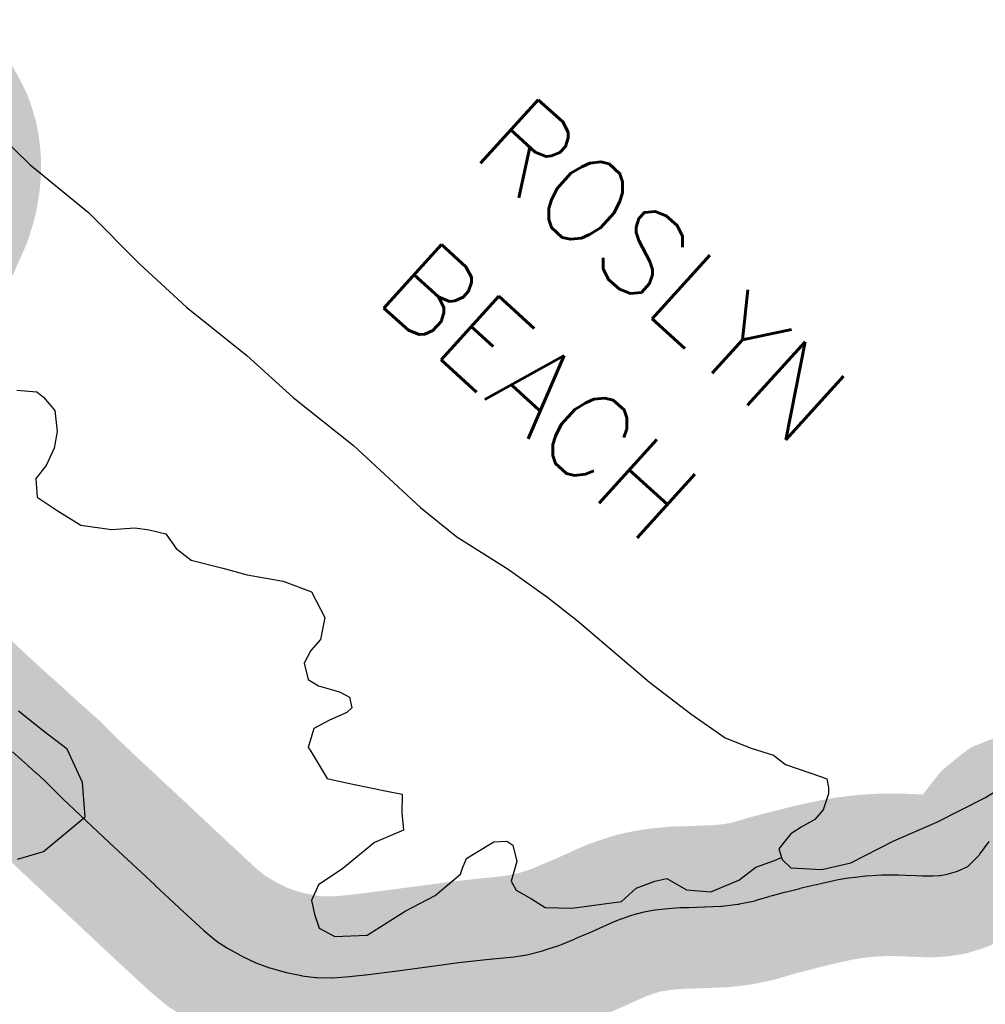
# Model space of a CAD drawing. Header units: feet. Extents: x 18803 to 104580, y -6601 to 116448.
# Tile 74 of 95: x 67052 to 70024, y 85841 to 88870. Entities that reach past the tile are written whole.
import ezdxf

# ---------------------------------------------------------------- set-up
doc = ezdxf.new("R2010")
doc.units = ezdxf.units.FT
doc.header["$LTSCALE"] = 100
doc.header["$MEASUREMENT"] = 0
for name, color, linetype in [('ELPC BOLD TITLE SHEET', 3, 'Continuous'), ('ELPC-XIST', 6, 'Continuous'), ('ITTW', 253, 'Continuous'), ('SL-VICINITY MAP', 2, 'Continuous')]:
    doc.layers.add(name, color=color, linetype=linetype)
doc.styles.add('L2640', font='simplex.shx', dxfattribs={"height": 264})

msp = doc.modelspace()

# ---------------------------------------------------------------- linework, layer by layer
at = {"layer": 'ELPC BOLD TITLE SHEET', "const_width": 500}
for points in [[(66797.79945417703, 88175.34908646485), (66817.57523487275, 88219.69572181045), (66817.59011148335, 88219.72893853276), (66817.60495305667, 88219.76217236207), (66821.42069946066, 88228.26962654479), (66821.43119521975, 88228.29300452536), (66838.44448896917, 88266.14991370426), (66839.13244016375, 88267.79097405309), (66843.08036542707, 88277.92161751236), (66854.87019524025, 88316.18731944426), (66855.45333982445, 88318.31248368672), (66857.89144150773, 88328.41634368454), (66864.82774872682, 88370.24403344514), (66865.11444304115, 88372.38345492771), (66866.62432181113, 88387.11942771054), (66868.13086855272, 88423.60370557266), (66868.11515747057, 88426.78108011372), (66867.25126196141, 88443.68845063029), (66863.21571416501, 88477.32655556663), (66862.81173959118, 88479.91786279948), (66860.37640478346, 88492.59387653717), (66849.79858235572, 88528.97430251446), (66848.88266820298, 88531.72556820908), (66845.18551835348, 88541.55614346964), (66826.79424698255, 88578.40470099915), (66825.53247154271, 88580.71279246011), (66821.09623557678, 88588.15285645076), (66801.90553626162, 88619.720793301)], [(70275.30657590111, 86435.46442885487), (70249.6435854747, 86436.12415412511), (70248.46776568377, 86436.12528603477), (70241.8397493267, 86435.96742681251), (70240.75868462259, 86435.96638746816), (70233.31202438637, 86436.12927739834), (70200.30183633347, 86434.55766286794), (70199.20822214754, 86434.47873824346), (70187.82562831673, 86433.37668663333), (70152.6769658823, 86429.12704464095), (70150.03380187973, 86428.6474200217), (70142.92727720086, 86426.92112410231), (70104.81076325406, 86412.3026452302), (70103.50774837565, 86411.75750702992), (70101.45754598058, 86410.26304939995), (70068.7222573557, 86383.5650183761), (70068.16356857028, 86383.09490483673), (70066.93770084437, 86381.64675782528), (70038.39019380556, 86345.04684095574), (70035.88400662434, 86341.76313049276), (70035.6321283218, 86341.4270060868), (70007.18227240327, 86302.75574369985), (70007.00457061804, 86302.5172138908), (70005.55913254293, 86300.91162418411), (69972.9584419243, 86267.72634342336), (69969.89546867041, 86264.9911974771), (69969.83249957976, 86264.94197875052), (69937.90157694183, 86250.75145511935), (69934.57359549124, 86249.51473334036), (69906.58178527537, 86241.05524034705), (69884.57878926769, 86237.46261603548), (69881.84453548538, 86237.14307663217), (69861.87099804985, 86235.72712832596), (69831.19610028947, 86235.84244305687), (69829.83105277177, 86235.87972839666), (69811.58789077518, 86236.80866336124), (69811.53842235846, 86236.81114018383), (69778.39522752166, 86238.44238158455), (69757.76345950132, 86238.85660317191), (69757.62857940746, 86238.8589947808), (69727.91144939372, 86239.31621789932), (69706.30697165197, 86239.00266865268), (69705.29336510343, 86238.9679503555), (69675.20224568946, 86237.3418475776), (69656.5407228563, 86236.10951289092), (69655.43666683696, 86236.01145859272), (69622.86520821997, 86232.37394596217), (69603.25154446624, 86229.71475241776), (69602.45883745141, 86229.59494065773), (69570.89353481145, 86224.3307948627), (69553.62899978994, 86220.7852976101), (69553.3541264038, 86220.72742298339), (69521.20920308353, 86213.79221771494), (69503.90428116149, 86209.82243913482), (69503.60316782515, 86209.75163106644), (69466.59934466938, 86200.83671070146), (69466.56294022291, 86200.8278642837), (69466.52652084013, 86200.8190647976), (69453.66164762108, 86197.68381663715), (69453.25661733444, 86197.58197431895), (69416.03776498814, 86187.93425356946), (69416.01793049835, 86187.9290902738), (69415.99806715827, 86187.92393406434), (69406.04742545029, 86185.32990749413), (69368.70279381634, 86175.85228128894), (69359.09660375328, 86173.10765093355), (69358.57266399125, 86172.9528166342), (69318.87308667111, 86160.82941200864), (69317.92722054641, 86160.55752325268), (69309.00328219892, 86158.1507675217), (69267.53607373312, 86149.58484221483), (69266.31746491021, 86149.36132508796), (69262.24511921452, 86148.70792291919), (69213.63433958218, 86142.84677526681), (69212.44075963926, 86142.72515859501), (69210.7098835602, 86142.60866982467), (69161.36831069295, 86140.98801581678), (69159.3555403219, 86140.93505644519), (69111.9152659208, 86138.90553237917), (69111.89382699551, 86138.90460692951), (69104.3625700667, 86138.57659812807), (69103.08280549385, 86138.55014119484), (69084.65424123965, 86138.58991449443), (69059.68318463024, 86136.69851640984), (69059.14671762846, 86136.65275604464), (69026.04292000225, 86133.51204967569), (69008.07745597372, 86131.221248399), (69006.65655141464, 86131.0000910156), (68973.88007528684, 86124.96771024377), (68954.47714952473, 86120.4955930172), (68952.65660313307, 86120.00469264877), (68926.50321240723, 86111.90827302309), (68903.69950394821, 86104.02493077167), (68902.70772233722, 86103.66124786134), (68879.0996307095, 86094.50235925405), (68857.32936530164, 86084.71368406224), (68857.11344377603, 86084.61558502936), (68849.93868731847, 86081.32211267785), (68849.84166695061, 86081.27778235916), (68811.51576300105, 86063.84706247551), (68806.39455258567, 86061.65211132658), (68806.3235466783, 86061.62178380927), (68765.1161986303, 86044.0828377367), (68764.82350352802, 86043.95638080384), (68757.00791358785, 86040.52931869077), (68756.64062115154, 86040.37123874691), (68719.31858300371, 86024.608560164), (68709.43829104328, 86020.95337473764), (68708.27228707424, 86020.54960622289), (68672.48889075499, 86008.99341635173), (68658.267290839, 86004.77109029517), (68657.21060910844, 86004.47869138), (68621.34052495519, 85995.26934463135), (68608.00691185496, 85992.51753997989), (68606.35000812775, 85992.22353033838), (68572.63583507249, 85987.20701819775), (68508.8528108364, 85980.75138379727), (68508.46341793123, 85980.70937921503), (68507.06120156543, 85980.54876651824), (68411.7379614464, 85970.15283147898), (68411.19853784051, 85970.0892224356), (68312.91492631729, 85956.90426695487), (68214.94700543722, 85943.95896818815), (68214.88440408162, 85943.95076339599), (68214.73943904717, 85943.93189836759), (68214.72195816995, 85943.92964174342), (68214.70446480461, 85943.92737301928), (68117.35952426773, 85931.39020815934), (68115.5754231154, 85931.17275189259), (68114.98362309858, 85931.1062609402), (68067.51358720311, 85926.22424925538), (68017.19093948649, 85922.52142268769), (68015.54250899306, 85922.44167503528), (68015.12051195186, 85922.43186075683), (67966.68655863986, 85923.44788748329), (67965.21498843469, 85923.54850722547), (67963.62927176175, 85923.69594646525), (67920.9710527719, 85928.71791781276), (67920.49827712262, 85928.77709445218), (67919.34768086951, 85929.00005862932), (67872.99753950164, 85938.85316476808), (67870.51350167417, 85939.45013639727), (67869.3879260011, 85939.74158016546), (67821.97461747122, 85952.90843580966), (67821.41865197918, 85953.09484647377), (67820.4733674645, 85953.4269771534), (67778.41352434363, 85968.88781986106), (67778.00489804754, 85969.0662473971), (67776.92406708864, 85969.56073476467), (67735.71415203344, 85989.28922743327), (67734.63747458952, 85989.81638428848), (67732.99453972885, 85990.68251479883), (67691.92087223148, 86013.92943230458), (67657.81278760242, 86035.54579801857), (67657.52722418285, 86035.72900835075), (67656.07112013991, 86036.86878044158), (67618.81879717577, 86067.90044311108), (67618.16833881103, 86068.45889931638), (67617.92541003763, 86068.67383437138), (67543.90868519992, 86136.79370953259), (67543.8211095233, 86136.87465804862), (67542.3432861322, 86138.24645860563), (67542.31790578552, 86138.27010955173), (67542.29239331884, 86138.29382369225), (67469.10078625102, 86206.58432266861), (67469.01995693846, 86206.66005250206), (67468.764000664, 86206.90085727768), (67399.455163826, 86271.90202437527), (67399.45222313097, 86271.90478342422), (67399.449460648, 86271.90737456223), (67398.7681432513, 86272.54680480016), (67398.73634303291, 86272.57653709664), (67398.72051618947, 86272.59138840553), (67328.75276380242, 86337.93023951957), (67328.66178758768, 86338.01480469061), (67327.70739577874, 86338.89784205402), (67327.6412093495, 86338.9592864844), (67256.73013706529, 86405.01165831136), (67255.48524598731, 86406.1838146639), (67255.46338665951, 86406.20441878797), (67185.14753212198, 86472.55331860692), (67185.0918443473, 86472.60572505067), (67183.83478271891, 86473.78557170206), (67183.07015016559, 86474.5303524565), (67130.08916805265, 86528.08195193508), (67116.85118317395, 86539.48214131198), (67102.52533943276, 86552.59631640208), (67102.11772001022, 86552.962953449), (67078.18291316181, 86574.11488152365), (67077.53902318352, 86574.70200193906), (67076.17372359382, 86575.98644410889), (67075.80449016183, 86576.32758502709), (67029.98512134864, 86617.90097318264), (67029.57969870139, 86618.26738002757), (67012.07417744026, 86634.20036843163), (67011.75966928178, 86634.49084079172), (67001.15394274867, 86644.43007312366), (67000.75223358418, 86644.79991951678), (66989.87691332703, 86654.63653079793), (66975.64503158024, 86666.50013464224), (66909.04589853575, 86727.4792618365), (66908.95636686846, 86727.56090738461), (66908.8013313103, 86727.7017161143), (66908.47690032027, 86728.00074990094), (66830.65485103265, 86800.79439282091), (66830.60338447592, 86800.84241531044), (66830.59376599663, 86800.85139167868), (66830.57291859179, 86800.8707768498), (66830.50175973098, 86800.93722851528), (66755.58207674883, 86871.13142760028)]]:
    msp.add_lwpolyline(points, dxfattribs=at)
at = {"layer": 'ELPC-XIST'}
msp.add_lwpolyline([(67029.98512134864, 86617.90097318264), (67075.80449016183, 86576.32758502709), (67076.17372359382, 86575.98644410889), (67077.53902318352, 86574.70200193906), (67078.18291316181, 86574.11488152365), (67102.11772001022, 86552.962953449), (67102.52533943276, 86552.59631640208), (67116.85118317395, 86539.48214131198), (67130.08916805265, 86528.08195193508), (67183.07015016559, 86474.5303524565), (67183.83478271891, 86473.78557170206), (67185.0918443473, 86472.60572505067), (67185.14753212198, 86472.55331860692), (67255.46338665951, 86406.20441878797), (67255.48524598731, 86406.1838146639), (67256.73013706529, 86405.01165831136), (67327.6412093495, 86338.9592864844), (67327.70739577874, 86338.89784205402), (67328.66178758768, 86338.01480469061), (67328.75276380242, 86337.93023951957), (67398.72051618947, 86272.59138840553), (67398.73634303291, 86272.57653709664), (67398.7681432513, 86272.54680480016), (67399.449460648, 86271.90737456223), (67399.45222313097, 86271.90478342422), (67399.455163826, 86271.90202437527), (67468.764000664, 86206.90085727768), (67469.01995693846, 86206.66005250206), (67469.10078625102, 86206.58432266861), (67542.29239331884, 86138.29382369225), (67542.31790578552, 86138.27010955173), (67542.3432861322, 86138.24645860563), (67543.8211095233, 86136.87465804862), (67543.90868519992, 86136.79370953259), (67617.92541003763, 86068.67383437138), (67618.16833881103, 86068.45889931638), (67618.81879717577, 86067.90044311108), (67656.07112013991, 86036.86878044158), (67657.52722418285, 86035.72900835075), (67657.81278760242, 86035.54579801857), (67691.92087223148, 86013.92943230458), (67732.99453972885, 85990.68251479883), (67734.63747458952, 85989.81638428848), (67735.71415203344, 85989.28922743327), (67776.92406708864, 85969.56073476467), (67778.00489804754, 85969.0662473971), (67778.41352434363, 85968.88781986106), (67820.4733674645, 85953.4269771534), (67821.41865197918, 85953.09484647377), (67821.97461747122, 85952.90843580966), (67869.3879260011, 85939.74158016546), (67870.51350167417, 85939.45013639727), (67872.99753950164, 85938.85316476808), (67919.34768086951, 85929.00005862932), (67920.49827712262, 85928.77709445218), (67920.9710527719, 85928.71791781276), (67963.62927176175, 85923.69594646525), (67965.21498843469, 85923.54850722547), (67966.68655863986, 85923.44788748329), (68015.12051195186, 85922.43186075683), (68015.54250899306, 85922.44167503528), (68017.19093948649, 85922.52142268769), (68067.51358720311, 85926.22424925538), (68114.98362309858, 85931.1062609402), (68115.5754231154, 85931.17275189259), (68117.35952426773, 85931.39020815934), (68214.70446480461, 85943.92737301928), (68214.72195816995, 85943.92964174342), (68214.73943904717, 85943.93189836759), (68214.88440408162, 85943.95076339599), (68214.94700543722, 85943.95896818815), (68312.91492631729, 85956.90426695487), (68411.19853784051, 85970.0892224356), (68411.7379614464, 85970.15283147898), (68507.06120156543, 85980.54876651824), (68508.46341793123, 85980.70937921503), (68508.8528108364, 85980.75138379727), (68572.63583507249, 85987.20701819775), (68606.35000812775, 85992.22353033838), (68608.00691185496, 85992.51753997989), (68621.34052495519, 85995.26934463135), (68657.21060910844, 86004.47869138), (68658.267290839, 86004.77109029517), (68672.48889075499, 86008.99341635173), (68708.27228707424, 86020.54960622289), (68709.43829104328, 86020.95337473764), (68719.31858300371, 86024.608560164), (68756.64062115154, 86040.37123874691), (68757.00791358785, 86040.52931869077), (68764.82350352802, 86043.95638080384), (68765.1161986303, 86044.0828377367), (68806.3235466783, 86061.62178380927), (68806.39455258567, 86061.65211132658), (68811.51576300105, 86063.84706247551), (68849.84166695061, 86081.27778235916), (68849.93868731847, 86081.32211267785), (68857.11344377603, 86084.61558502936), (68857.32936530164, 86084.71368406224), (68879.0996307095, 86094.50235925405), (68902.70772233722, 86103.66124786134), (68903.69950394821, 86104.02493077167), (68926.50321240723, 86111.90827302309), (68952.65660313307, 86120.00469264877), (68954.47714952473, 86120.4955930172), (68973.88007528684, 86124.96771024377), (69006.65655141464, 86131.0000910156), (69008.07745597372, 86131.221248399), (69026.04292000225, 86133.51204967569), (69059.14671762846, 86136.65275604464), (69059.68318463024, 86136.69851640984), (69084.65424123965, 86138.58991449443), (69103.08280549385, 86138.55014119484), (69104.3625700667, 86138.57659812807), (69111.89382699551, 86138.90460692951), (69111.9152659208, 86138.90553237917), (69159.3555403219, 86140.93505644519), (69161.36831069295, 86140.98801581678), (69210.7098835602, 86142.60866982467), (69212.44075963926, 86142.72515859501), (69213.63433958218, 86142.84677526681), (69262.24511921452, 86148.70792291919), (69266.31746491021, 86149.36132508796), (69267.53607373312, 86149.58484221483), (69309.00328219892, 86158.1507675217), (69317.92722054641, 86160.55752325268), (69318.87308667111, 86160.82941200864), (69358.57266399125, 86172.9528166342), (69359.09660375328, 86173.10765093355), (69368.70279381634, 86175.85228128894), (69406.04742545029, 86185.32990749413), (69415.99806715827, 86187.92393406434), (69416.01793049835, 86187.9290902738), (69416.03776498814, 86187.93425356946), (69453.25661733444, 86197.58197431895), (69453.66164762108, 86197.68381663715), (69466.52652084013, 86200.8190647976), (69466.56294022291, 86200.8278642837), (69466.59934466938, 86200.83671070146), (69503.60316782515, 86209.75163106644), (69503.90428116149, 86209.82243913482), (69521.20920308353, 86213.79221771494), (69553.3541264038, 86220.72742298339), (69553.62899978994, 86220.7852976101), (69570.89353481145, 86224.3307948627), (69602.45883745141, 86229.59494065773), (69603.25154446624, 86229.71475241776), (69622.86520821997, 86232.37394596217), (69655.43666683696, 86236.01145859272), (69656.5407228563, 86236.10951289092), (69675.20224568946, 86237.3418475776), (69705.29336510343, 86238.9679503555), (69706.30697165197, 86239.00266865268), (69727.91144939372, 86239.31621789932), (69757.62857940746, 86238.8589947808), (69757.76345950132, 86238.85660317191), (69778.39522752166, 86238.44238158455), (69811.53842235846, 86236.81114018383), (69811.58789077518, 86236.80866336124), (69829.83105277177, 86235.87972839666), (69831.19610028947, 86235.84244305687), (69861.87099804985, 86235.72712832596), (69881.84453548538, 86237.14307663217), (69884.57878926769, 86237.46261603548), (69906.58178527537, 86241.05524034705), (69934.57359549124, 86249.51473334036), (69937.90157694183, 86250.75145511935), (69969.83249957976, 86264.94197875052), (69969.89546867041, 86264.9911974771), (69972.9584419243, 86267.72634342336), (70005.55913254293, 86300.91162418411), (70007.00457061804, 86302.5172138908), (70007.18227240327, 86302.75574369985), (70035.6321283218, 86341.4270060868)], dxfattribs=at)
at = {"layer": 'SL-VICINITY MAP'}
for points in [[(66940.22388506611, 88563.58853889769), (67083.33507746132, 88424.57728952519), (67263.4948431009, 88276.26088937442), (67422.47442219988, 88117.7931292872), (67565.49026708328, 87985.34286693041), (67750.96443220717, 87837.10369826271), (67893.93260333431, 87707.93392941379), (68079.01310923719, 87559.6890399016), (68285.6429225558, 87369.10189333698), (68397.26797949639, 87278.85086676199), (68555.61906553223, 87179.43532699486), (68677.66122301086, 87092.61687321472), (68767.67702960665, 87021.73892828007), (68990.28284631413, 86831.38395290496), (69117.61839986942, 86734.79886639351), (69223.26422438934, 86660.86687828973), (69302.89927032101, 86629.21231093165), (69371.69688614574, 86607.24380766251), (69408.44101309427, 86578.24711456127), (69519.92658370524, 86540.49304214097), (69535.60427538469, 86534.1585054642), (69540.90640569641, 86507.98606802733), (69541.19244823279, 86488.30310697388), (69525.07862287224, 86438.8511379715), (69498.87007938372, 86408.93958549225), (69456.55738005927, 86385.3563720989), (69424.85861088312, 86365.20859192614), (69403.91679312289, 86338.65476443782), (69387.80036811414, 86318.73343460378), (69398.31541581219, 86286.07438120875), (69425.13758354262, 86260.21468361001), (69520.36724281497, 86255.03623551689), (69610.2947717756, 86276.03022486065), (69742.00445415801, 86343.56802173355), (69874.25081702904, 86401.27005893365), (70022.26761944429, 86475.60721160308), (70302.5819934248, 86647.02138159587)], [(67043.69468579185, 87730.51637413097), (67105.50318953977, 87724.86429947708), (67125.81295235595, 87708.24303047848), (67160.39104445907, 87667.74909913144), (67167.94387515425, 87602.72938197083), (67158.07577750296, 87551.3248706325), (67133.44112856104, 87498.73970664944), (67101.67231497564, 87458.09087384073), (67106.42423273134, 87400.49839309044), (67167.52936423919, 87359.47693256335), (67240.365676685, 87315.2735658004), (67334.44958160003, 87301.60811120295), (67406.77930646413, 87306.06695719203), (67450.90311727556, 87300.76656865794), (67502.24901426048, 87287.95102218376), (67533.79173601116, 87243.0945319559), (67580.2475449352, 87206.78731642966), (67677.07374843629, 87182.74717659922), (67751.85270012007, 87162.09409324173), (67863.50406926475, 87142.18205487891), (67949.83835882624, 87109.50471881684), (67991.02308639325, 87030.5474168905), (67977.88516097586, 86962.99055138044), (67947.73660768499, 86929.68103345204), (67927.7868965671, 86890.27146764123), (67940.05397226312, 86839.90107306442), (67972.0949160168, 86820.09789782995), (68021.93778141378, 86805.83793412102), (68038.06082840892, 86801.09438194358), (68067.2422448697, 86785.77099429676), (68073.9661090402, 86753.20252136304), (68058.93579315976, 86738.75834901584), (68005.38349234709, 86714.76009238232), (67957.69678200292, 86689.17088263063), (67940.31352641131, 86630.54428511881), (67946.06188817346, 86623.05843435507), (67998.86056797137, 86535.0243285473), (68057.57508701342, 86522.06224618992), (68176.507156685, 86497.58249870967), (68229.38539243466, 86487.68509388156), (68228.24241254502, 86430.20984183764), (68233.08225183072, 86377.03853432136), (68143.867493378, 86339.00640581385), (68046.43420474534, 86258.38280525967), (67971.72223299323, 86208.26780969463), (67950.12295440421, 86160.0452045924), (67959.61842433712, 86118.57577083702), (67973.50576032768, 86075.54469114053), (68021.6404438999, 86049.52423931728), (68121.9709325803, 86053.42624894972), (68238.44540985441, 86127.77395856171), (68330.81276736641, 86176.0635435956), (68408.76525970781, 86240.85716892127), (68415.04115065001, 86259.89835756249), (68427.41708947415, 86289.13838837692), (68451.31905899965, 86304.88044207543), (68511.00071487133, 86340.5512652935), (68550.84988833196, 86342.70742034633), (68569.77384826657, 86330.53663175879), (68582.04092396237, 86280.16623718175), (68564.62836119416, 86220.0659152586), (68580.28249336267, 86191.7427724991), (68626.94345252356, 86165.75162785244), (68669.15393127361, 86138.37468032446), (68751.68249831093, 86136.73347843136), (68903.94502750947, 86157.29442981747), (68948.97736079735, 86197.67949803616), (69006.92152766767, 86220.11610872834), (69043.94048101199, 86228.22577578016), (69103.68911681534, 86193.12852007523), (69178.76114026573, 86187.21268083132), (69264.96983554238, 86222.35597486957), (69317.37079088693, 86262.59450720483), (69375.28565058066, 86283.55739348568), (69396.25863432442, 86292.46261056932)], [(67045.9511724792, 86287.12472468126), (67126.03051269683, 86310.59545213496), (67253.46581873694, 86417.15994856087), (67245.25986457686, 86523.47325641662), (67198.64915419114, 86626.12737763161), (67124.57357474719, 86682.1498468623), (67049.11219242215, 86742.62279650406)]]:
    msp.add_lwpolyline(points, dxfattribs=at)

# ---------------------------------------------------------------- texts
at = {"layer": 'ITTW', "style": 'L2640'}
for s, p in [('ROSLYN', (68436.95542134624, 88458.45131447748)), ('BEACH', (68139.31982996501, 88013.08444075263))]:
    msp.add_text(s, height=264, rotation=317.8214268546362, dxfattribs=at).set_placement(p)

doc.saveas('drawing.dxf')
